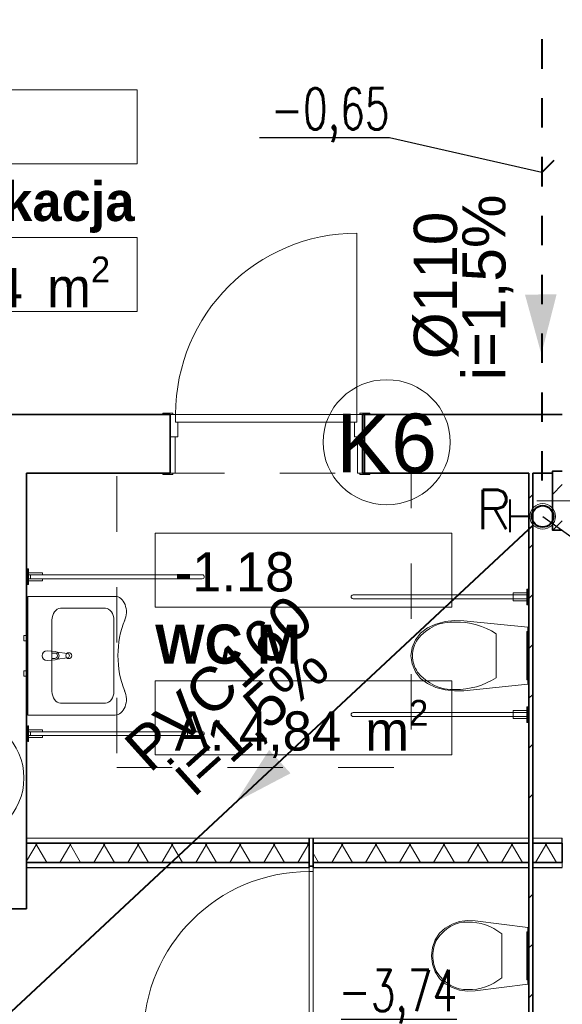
# Model space of a CAD drawing. Header units: millimetres. Extents: x -34676 to 172266, y 39940 to 476087.
# Tile 11 of 256: x -4359 to -1595, y 240954 to 245973. Entities that reach past the tile are written whole.
import ezdxf
from ezdxf import colors
from ezdxf.entities.mleader import LeaderData, LeaderLine
from ezdxf.lldxf.tags import DXFTag
from ezdxf.math import Vec2, Vec3

# ---------------------------------------------------------------- set-up
doc = ezdxf.new("R2010")
doc.units = ezdxf.units.MM
doc.header["$MEASUREMENT"] = 0
doc.linetypes.add('DASHED', pattern=[2, 1, -1])
doc.linetypes.add('Przerywana', pattern=[5.644444, 2.822222, -2.822222])
doc.layers.add('##pion ks', color=7, linetype='Continuous', lineweight=20)
doc.layers.add('#ks', color=34, linetype='Continuous', lineweight=30)
for name, color, linetype in [('#IS_opisy', 7, 'Continuous'), ('#podkład', 252, 'Continuous'), ('- strefy pomieszczeń', 7, 'Continuous'), ('2D - Ogólne', 7, 'Continuous'), ('Drzwi Archicad', 7, 'Continuous'), ('IS_Text_Pion_Wodociag', 7, 'Continuous'), ('Konstrukcja - Słupy', 7, 'Continuous'), ('Konstrukcja - Ściany działowe', 7, 'Continuous'), ('Konstrukcja - Ściany nośne wew..P', 7, 'Continuous'), ('WEZLY', 7, 'Continuous'), ('Wnętrze - Wyposażenie', 7, 'Continuous')]:
    doc.layers.add(name, color=color, linetype=linetype)
doc.styles.add('Arial', font='arial.ttf', dxfattribs={"height": 0.2})
doc.styles.get("Standard").update_dxf_attribs({"font": 'arial.ttf'})
doc.styles.add('STYL_AUTOMATYCZNY_6', font='txt')
doc.styles.add('STYL_AUTOMATYCZNY_9', font='txt')
tags = doc.linetypes.add('SOLID', pattern=[10, 10, 0]).pattern_tags.tags
tags[6:7] = [DXFTag(74, 4), DXFTag(75, 0), DXFTag(340, '0'), DXFTag(46, 0.0), DXFTag(50, 0.0), DXFTag(44, 0.0), DXFTag(45, 0.0)]
tags[4:5] = [DXFTag(74, 4), DXFTag(75, 0), DXFTag(340, '0'), DXFTag(46, 0.0), DXFTag(50, 0.0), DXFTag(44, 0.0), DXFTag(45, 0.0)]
pattern_1 = [(45, (-208051.03, 747718.21), (-127.27922, 127.27922), [])]
pattern_2 = [(0, (-208051.03, 747718.21), (0, 75), [0, -75])]
pattern_3 = [(60, (-208051.03, 747718.21), (-129.90381, 75), []), (120, (-208051.03, 747718.21), (129.90381, 75), [])]

# ---------------------------------------------------------------- blocks, each defined once
blk = doc.blocks.new('SDFGHB')
at = {"layer": 'Konstrukcja - Słupy', "linetype": 'Continuous', "lineweight": 25}
h = blk.add_hatch(dxfattribs=at)
h.set_pattern_fill('Beton_zbrojony_0001', color=252, style=0, pattern_type=2)
h.set_pattern_definition([(45, (-208051.03, 747718.2), (-183.84776, 183.84776), []), (45, (-208142.95, 747810.13), (-183.84776, 183.84776), [195, -65])])
h.paths.add_polyline_path([(43427.6, 463670.6), (43377.6, 463670.6), (43377.6, 463370.6), (43427.6, 463370.6), (43427.6, 463660.5)])
at = {"layer": 'Konstrukcja - Ściany działowe', "linetype": 'Continuous', "lineweight": 13}
h = blk.add_hatch(dxfattribs=at)
h.set_pattern_fill('Bloczki_ceramiczne_0001', color=252, style=0, pattern_type=2)
h.set_pattern_definition(pattern_1)
h.paths.add_polyline_path([(43277.6, 461800.5), (43277.6, 463660.5), (43257.6, 463660.5), (43257.6, 461800.5)])
h = blk.add_hatch(dxfattribs=at)
h.set_pattern_fill('Izolacja_miękka_0001', color=252, style=0, pattern_type=2)
h.set_pattern_definition(pattern_3)
h.paths.add_polyline_path([(42137.6, 461775.5), (40697.6, 461775.5), (40697.6, 461675.5), (42137.6, 461675.5)])
h = blk.add_hatch(dxfattribs=at)
h.set_pattern_fill('Izolacja_miękka_0001', color=252, style=0, pattern_type=2)
h.set_pattern_definition(pattern_3)
h.paths.add_polyline_path([(43257.6, 461775.5), (42157.6, 461775.5), (42157.6, 461675.5), (43257.6, 461675.5)])
h = blk.add_hatch(dxfattribs=at)
h.set_pattern_fill('Izolacja_miękka_0001', color=252, style=0, pattern_type=2)
h.set_pattern_definition(pattern_3)
h.paths.add_polyline_path([(43277.6, 461675.5), (43427, 461675.5), (43427, 461775.5), (43277.6, 461775.5)])
h = blk.add_hatch(dxfattribs=at)
h.set_pattern_fill('Gips_0001', color=252, style=0, pattern_type=2)
h.set_pattern_definition(pattern_2)
h.paths.add_polyline_path([(42137.6, 461675.5), (40697.6, 461675.5), (40697.6, 461650.5), (42137.6, 461650.5)])
h = blk.add_hatch(dxfattribs=at)
h.set_pattern_fill('Gips_0001', color=252, style=0, pattern_type=2)
h.set_pattern_definition(pattern_2)
h.paths.add_polyline_path([(43257.6, 461675.5), (42157.6, 461675.5), (42157.6, 461650.5), (43257.6, 461650.5)])
h = blk.add_hatch(dxfattribs=at)
h.set_pattern_fill('Bloczki_ceramiczne_0001', color=252, style=0, pattern_type=2)
h.set_pattern_definition(pattern_1)
h.paths.add_polyline_path([(43277.6, 461675.5), (43257.6, 461675.5), (43257.6, 461650.5), (43277.6, 461650.5)])
h = blk.add_hatch(dxfattribs=at)
h.set_pattern_fill('Bloczki_ceramiczne_0001', color=252, style=0, pattern_type=2)
h.set_pattern_definition(pattern_1)
h.paths.add_polyline_path([(43277.6, 458910.5), (43277.6, 461650.5), (43257.6, 461650.5), (43257.6, 458910.5)])
h = blk.add_hatch(dxfattribs=at)
h.set_pattern_fill('Gips_0001', color=252, style=0, pattern_type=2)
h.set_pattern_definition(pattern_2)
h.paths.add_polyline_path([(43277.6, 461650.5), (43427, 461650.5), (43427, 461675.5), (43277.6, 461675.5)])
at = {"layer": '- strefy pomieszczeń', "color": 252, "linetype": 'Continuous', "lineweight": 13, "ltscale": 100}
for p, q in [((39583.3, 465615.2), (41262, 465615.2)), ((41262, 465615.2), (41262, 465238.7)), ((41262, 465238.7), (39583.3, 465238.7)), ((39583.3, 464862.2), (41262, 464862.2)), ((41262, 464862.2), (41262, 464485.8)), ((41262, 464485.8), (39583.3, 464485.8)), ((41352.7, 463354.9), (42864.8, 463354.9)), ((41352.7, 462978.4), (41352.7, 463354.9)), ((42864.8, 463354.9), (42864.8, 462978.4)), ((42864.8, 462978.4), (41352.7, 462978.4)), ((41352.7, 462602), (42864.8, 462602)), ((41352.7, 462225.5), (41352.7, 462602)), ((42864.8, 462602), (42864.8, 462225.5)), ((42864.8, 462225.5), (41352.7, 462225.5))]:
    blk.add_line(p, q, dxfattribs=at)
at = {"color": 252, "linetype": 'Continuous', "lineweight": 35, "ltscale": 100, "flags": 128}
for points in [[(42419.4, 463960.5), (42409.4, 463960.5)], [(42409.4, 463660.5), (42409.4, 463960.5)], [(42409.4, 463660.5), (42419.4, 463660.5)]]:
    blk.add_lwpolyline(points, dxfattribs=at)
at = {"layer": '2D - Ogólne', "color": 252, "linetype": 'Przerywana', "lineweight": 13, "ltscale": 100, "flags": 128}
blk.add_lwpolyline([(41157.4, 462160.5), (42657.4, 462160.5), (42657.4, 463660.5), (41157.4, 463660.5)], close=True, dxfattribs=at)
at = {"layer": 'Drzwi Archicad', "color": 252, "linetype": 'Continuous', "lineweight": 13, "ltscale": 100}
for p, q in [((42381.4, 463960.5), (42381.4, 464884.5)), ((41392.4, 463960.5), (41392.4, 463966.5)), ((41392.4, 463966.5), (41442.4, 463966.5)), ((41442.4, 463960.5), (41392.4, 463960.5)), ((41457.4, 463960.5), (41429.4, 463960.5)), ((41429.4, 463960.5), (41429.4, 463845.5)), ((41442.4, 463966.5), (41442.4, 463960.5)), ((41457.4, 463920.5), (41457.4, 463960.5)), ((41457.4, 463960.5), (42381.4, 463960.5)), ((41457.4, 463920.5), (41457.4, 463960.5)), ((42409.4, 463960.5), (42381.4, 463960.5)), ((42381.4, 463960.5), (42381.4, 463920.5)), ((42381.4, 463960.5), (42381.4, 463920.5)), ((42396.4, 463966.5), (42446.4, 463966.5)), ((42396.4, 463960.5), (42396.4, 463966.5)), ((42446.4, 463960.5), (42396.4, 463960.5)), ((42409.4, 463845.5), (42409.4, 463960.5)), ((42446.4, 463966.5), (42446.4, 463960.5)), ((41469.4, 463920.5), (41457.4, 463920.5)), ((42381.4, 463920.5), (41457.4, 463920.5)), ((41469.4, 463845.5), (41469.4, 463920.5)), ((42381.4, 463920.5), (42369.4, 463920.5)), ((42369.4, 463920.5), (42369.4, 463845.5)), ((41429.4, 463660.5), (41429.4, 463845.5)), ((41429.4, 463845.5), (41454.4, 463845.5)), ((41429.4, 463845.5), (41469.4, 463845.5)), ((41454.4, 463845.5), (41454.4, 463660.5)), ((42369.4, 463845.5), (42409.4, 463845.5)), ((42384.4, 463660.5), (42384.4, 463845.5)), ((42384.4, 463845.5), (42409.4, 463845.5)), ((42409.4, 463845.5), (42409.4, 463660.5)), ((41392.4, 463654.5), (41392.4, 463660.5)), ((41392.4, 463660.5), (41442.4, 463660.5)), ((41442.4, 463654.5), (41392.4, 463654.5)), ((41454.4, 463660.5), (41429.4, 463660.5)), ((41442.4, 463660.5), (41442.4, 463654.5)), ((42409.4, 463660.5), (42384.4, 463660.5)), ((42396.4, 463660.5), (42446.4, 463660.5)), ((42396.4, 463654.5), (42396.4, 463660.5)), ((42446.4, 463654.5), (42396.4, 463654.5)), ((42446.4, 463660.5), (42446.4, 463654.5)), ((42137.6, 461630), (42137.6, 461658)), ((42137.6, 461658), (42157.6, 461658)), ((42157.6, 461630), (42137.6, 461630)), ((42137.6, 461630), (42137.6, 460786)), ((42157.6, 461630), (42137.6, 461630)), ((42157.6, 461658), (42157.6, 461618)), ((42157.6, 461618), (42157.6, 461630)), ((42157.6, 460786), (42157.6, 461630))]:
    blk.add_line(p, q, dxfattribs=at)
at = {"layer": 'Drzwi Archicad', "color": 252, "linetype": 'Continuous', "lineweight": 35, "ltscale": 100}
for p, q in [((41429.4, 463960.5), (41392.4, 463960.5)), ((41429.4, 463960.5), (41392.4, 463960.5)), ((41429.4, 463960.5), (41429.4, 463845.5)), ((41429.4, 463960.5), (41429.4, 463845.5)), ((42409.4, 463960.5), (42409.4, 463845.5)), ((42409.4, 463960.5), (42409.4, 463845.5)), ((42409.4, 463960.5), (42446.4, 463960.5)), ((42409.4, 463960.5), (42446.4, 463960.5)), ((41429.4, 463845.5), (41429.4, 463660.5)), ((41429.4, 463845.5), (41429.4, 463660.5)), ((42409.4, 463845.5), (42409.4, 463660.5)), ((42409.4, 463845.5), (42409.4, 463660.5)), ((41429.4, 463660.5), (41392.4, 463660.5)), ((41429.4, 463660.5), (41392.4, 463660.5)), ((42409.4, 463660.5), (42446.4, 463660.5)), ((42409.4, 463660.5), (42446.4, 463660.5)), ((42137.6, 461658), (42157.6, 461658)), ((42137.6, 461658), (42157.6, 461658)), ((40697.6, 461440.5), (40397.6, 461440.5))]:
    blk.add_line(p, q, dxfattribs=at)
at = {"layer": 'Drzwi Archicad', "color": 252, "linetype": 'Continuous', "lineweight": 13, "ltscale": 100}
for centre, radius in [((42381.4, 463960.5), 924), ((42137.6, 460786), 844)]:
    blk.add_arc(centre, radius, 90, 180, dxfattribs=at)
at = {"layer": 'Konstrukcja - Słupy', "color": 252, "linetype": 'Continuous', "lineweight": 0, "ltscale": 100}
blk.add_line((43497.6, 463520.6), (43297.6, 463520.6), dxfattribs=at)
at = {"layer": 'Konstrukcja - Słupy', "color": 252, "linetype": 'Continuous', "lineweight": 35, "ltscale": 100, "flags": 128}
blk.add_lwpolyline([(43427.6, 463670.6), (43377.6, 463670.6), (43377.6, 463370.6), (43427.6, 463370.6)], dxfattribs=at)
at = {"layer": 'Konstrukcja - Ściany działowe', "color": 252, "linetype": 'Continuous', "lineweight": 35, "ltscale": 100}
for p, q in [((42137.6, 461800.5), (42137.6, 461775.5)), ((42137.6, 461800.5), (42137.6, 461775.5)), ((42157.6, 461775.5), (42157.6, 461800.5)), ((42157.6, 461775.5), (42157.6, 461800.5)), ((43257.6, 461800.5), (43257.6, 461775.5)), ((43257.6, 461800.5), (43257.6, 461775.5)), ((43277.6, 461775.5), (43277.6, 461800.5)), ((43277.6, 461775.5), (43277.6, 461800.5)), ((42137.6, 461775.5), (40697.6, 461775.5)), ((42137.6, 461775.5), (42137.6, 461675.5)), ((42137.6, 461775.5), (42137.6, 461675.5)), ((42157.6, 461675.5), (42157.6, 461775.5)), ((42157.6, 461675.5), (42157.6, 461775.5)), ((43257.6, 461775.5), (42157.6, 461775.5)), ((43257.6, 461775.5), (43257.6, 461675.5)), ((43257.6, 461775.5), (43257.6, 461675.5)), ((43277.6, 461675.5), (43277.6, 461775.5)), ((43427, 461775.5), (43277.6, 461775.5)), ((43277.6, 461675.5), (43277.6, 461775.5)), ((40697.6, 461675.5), (42137.6, 461675.5)), ((42137.6, 461675.5), (42137.6, 461650.5)), ((42137.6, 461675.5), (42137.6, 461650.5)), ((42137.6, 461658), (42157.6, 461658)), ((42157.6, 461650.5), (42157.6, 461675.5)), ((42157.6, 461650.5), (42157.6, 461675.5)), ((42157.6, 461675.5), (43257.6, 461675.5)), ((43257.6, 461675.5), (43257.6, 461650.5)), ((43257.6, 461675.5), (43257.6, 461650.5)), ((43277.6, 461650.5), (43277.6, 461675.5)), ((43277.6, 461675.5), (43427, 461675.5)), ((43277.6, 461650.5), (43277.6, 461675.5))]:
    blk.add_line(p, q, dxfattribs=at)
at = {"layer": 'Konstrukcja - Ściany działowe', "color": 252, "linetype": 'Continuous', "lineweight": 13, "ltscale": 100}
blk.add_line((42157.6, 461800.5), (42137.6, 461800.5), dxfattribs=at)
at = {"layer": 'Konstrukcja - Ściany działowe', "color": 252, "linetype": 'Continuous', "lineweight": 35, "ltscale": 100, "flags": 128}
for points in [[(43257.6, 463660.5), (43257.6, 461800.5)], [(43277.6, 461800.5), (43277.6, 463660.5)], [(40697.6, 461675.5), (40697.6, 461775.5)], [(43427, 461675.5), (43427, 461775.5)], [(43257.6, 461650.5), (43257.6, 460750.5)], [(43277.6, 458910.5), (43277.6, 461650.5)]]:
    blk.add_lwpolyline(points, dxfattribs=at)
at = {"layer": 'Konstrukcja - Ściany działowe', "color": 252, "linetype": 'Continuous', "lineweight": 13, "ltscale": 100, "flags": 128}
for points in [[(43257.6, 461800.5), (40697.6, 461800.5)], [(43427, 461800.5), (43277.6, 461800.5)], [(40697.6, 461650.5), (40697.6, 461675.5)], [(43427, 461650.5), (43427, 461675.5)]]:
    blk.add_lwpolyline(points, dxfattribs=at)
at = {"layer": 'Konstrukcja - Ściany działowe', "color": 252, "linetype": 'Continuous', "lineweight": 25, "ltscale": 100, "flags": 128}
for points in [[(40697.6, 461775.5), (40697.6, 461800.5)], [(43427, 461775.5), (43427, 461800.5)], [(40697.6, 461650.5), (42137.6, 461650.5)], [(42157.6, 461650.5), (43257.6, 461650.5)], [(43277.6, 461650.5), (43427, 461650.5)]]:
    blk.add_lwpolyline(points, dxfattribs=at)
at = {"layer": 'Konstrukcja - Ściany nośne wew..P', "color": 252, "linetype": 'Continuous', "lineweight": 35, "ltscale": 100}
for p, q in [((41429.4, 463960.5), (41392.4, 463960.5)), ((41429.4, 463960.5), (41429.4, 463845.5)), ((42419.4, 463960.5), (42419.4, 463660.5)), ((42419.4, 463960.5), (42446.4, 463960.5)), ((41429.4, 463845.5), (41429.4, 463660.5)), ((41429.4, 463660.5), (41392.4, 463660.5)), ((42419.4, 463660.5), (42446.4, 463660.5)), ((40697.6, 461440.5), (40397.6, 461440.5))]:
    blk.add_line(p, q, dxfattribs=at)
at = {"layer": 'Konstrukcja - Ściany nośne wew..P', "color": 252, "linetype": 'Continuous', "lineweight": 35, "ltscale": 100, "flags": 128}
for points in [[(41429.4, 463960.5), (39884, 463960.5)], [(43427.6, 463960.5), (42419.4, 463960.5)], [(40697.6, 463660.5), (41429.4, 463660.5)], [(40697.6, 461440.5), (40697.6, 463660.5)], [(42419.4, 463660.5), (43257.6, 463660.5)], [(43277.6, 463660.5), (43377.6, 463660.5)]]:
    blk.add_lwpolyline(points, dxfattribs=at)
at = {"layer": 'Wnętrze - Wyposażenie', "color": 252, "linetype": 'Continuous', "lineweight": 13, "ltscale": 100}
for p, q in [((41149, 463033), (40703.6, 463033)), ((40703.6, 463033), (40703.6, 462428)), ((40870.6, 462972.5), (41099.5, 462972.5)), ((40827.3, 462912), (40827.3, 462549)), ((41142.8, 462912), (41142.8, 462549)), ((43090.7, 462842.5), (43090.7, 462730.5)), ((40842, 462744.1), (40827.1, 462744.1)), ((40827.1, 462744.1), (40827.1, 462716.9)), ((40827.1, 462716.9), (40842, 462716.9)), ((43090.7, 462730.5), (43090.7, 462618.4)), ((41099.5, 462488.5), (40870.6, 462488.5)), ((40703.6, 462428), (41149, 462428)), ((43119.1, 461312.5), (43119.1, 461200.4)), ((43119.1, 461200.4), (43119.1, 461088.4))]:
    blk.add_line(p, q, dxfattribs=at)
at = {"layer": 'Wnętrze - Wyposażenie', "color": 252, "linetype": 'Continuous', "lineweight": 13, "ltscale": 100, "flags": 128}
for points in [[(40703.4, 463093), (40703.4, 463173)], [(40703.4, 463173), (40708.4, 463173)], [(40708.4, 463173), (40708.4, 463093)], [(40778.4, 463153), (40776.2, 463153), (40769.7, 463153), (40759.9, 463153), (40748.4, 463153), (40708.4, 463153)], [(40778.4, 463143), (40776.2, 463143), (40769.7, 463143), (40759.9, 463143), (40748.4, 463143), (40708.4, 463143)], [(40708.4, 463123), (40708.4, 463123.7), (40708.4, 463125.9), (40708.4, 463129.1), (40708.4, 463133), (40708.4, 463136.8), (40708.4, 463140), (40708.4, 463142.2), (40708.4, 463143)], [(41518.4, 463143), (40708.4, 463143)], [(40718.4, 463143), (40718.4, 463123)], [(40778.4, 463153), (40778.4, 463143)], [(41518.4, 463143), (40778.4, 463143)], [(41518.4, 463123), (41518.4, 463123.7), (41518.4, 463125.9), (41518.4, 463129.2), (41518.4, 463133), (41518.4, 463136.8), (41518.4, 463140.1), (41518.4, 463142.2), (41518.4, 463143)], [(41518.4, 463123), (41518.4, 463123.7), (41518.4, 463125.9), (41518.4, 463129.2), (41518.4, 463133), (41518.4, 463136.8), (41518.4, 463140.1), (41518.4, 463142.2), (41518.4, 463143)], [(41593.4, 463143), (41587.7, 463143), (41571.5, 463143), (41547.1, 463143), (41518.4, 463143)], [(41518.4, 463123), (41518.4, 463123.7), (41518.4, 463125.9), (41518.4, 463129.2), (41518.4, 463133), (41518.4, 463136.8), (41518.4, 463140.1), (41518.4, 463142.2), (41518.4, 463143)], [(41593.4, 463123), (41597.3, 463123.8), (41600.5, 463125.9), (41602.7, 463129.2), (41603.4, 463133), (41602.7, 463136.8), (41600.5, 463140.1), (41597.3, 463142.2), (41593.4, 463143)], [(40708.4, 463093), (40703.4, 463093)], [(40778.4, 463123), (40776.2, 463123), (40769.7, 463123), (40759.9, 463123), (40748.4, 463123), (40708.4, 463123)], [(41518.4, 463123), (40708.4, 463123)], [(40778.4, 463113), (40776.2, 463113), (40769.7, 463113), (40759.9, 463113), (40748.4, 463113), (40708.4, 463113)], [(41518.4, 463123), (40778.4, 463123)], [(40778.4, 463123), (40778.4, 463113)], [(41593.4, 463123), (41587.7, 463123), (41571.5, 463123), (41547.1, 463123), (41518.4, 463123)], [(40703.5, 462293), (40703.5, 462373)], [(40703.5, 462373), (40708.5, 462373)], [(40708.5, 462373), (40708.5, 462293)], [(40778.5, 462353), (40776.2, 462353), (40769.7, 462353), (40759.9, 462353), (40748.5, 462353), (40708.5, 462353)], [(40778.5, 462343), (40776.2, 462343), (40769.7, 462343), (40759.9, 462343), (40748.5, 462343), (40708.5, 462343)], [(41518.5, 462343), (40708.5, 462343)], [(40708.5, 462323), (40708.5, 462323.7), (40708.5, 462325.9), (40708.5, 462329.1), (40708.5, 462333), (40708.5, 462336.8), (40708.5, 462340), (40708.5, 462342.2), (40708.5, 462343)], [(40718.5, 462343), (40718.5, 462323)], [(40778.5, 462353), (40778.5, 462343)], [(41518.5, 462343), (40778.5, 462343)], [(41518.5, 462323), (41518.5, 462323.7), (41518.5, 462325.9), (41518.5, 462329.2), (41518.5, 462333), (41518.5, 462336.8), (41518.5, 462340.1), (41518.5, 462342.2), (41518.5, 462343)], [(41518.5, 462323), (41518.5, 462323.7), (41518.5, 462325.9), (41518.5, 462329.2), (41518.5, 462333), (41518.5, 462336.8), (41518.5, 462340.1), (41518.5, 462342.2), (41518.5, 462343)], [(41593.5, 462343), (41587.8, 462343), (41571.5, 462343), (41547.2, 462343), (41518.5, 462343)], [(41518.5, 462323), (41518.5, 462323.7), (41518.5, 462325.9), (41518.5, 462329.2), (41518.5, 462333), (41518.5, 462336.8), (41518.5, 462340.1), (41518.5, 462342.2), (41518.5, 462343)], [(41593.5, 462323), (41597.3, 462323.8), (41600.5, 462325.9), (41602.7, 462329.2), (41603.5, 462333), (41602.7, 462336.8), (41600.5, 462340.1), (41597.3, 462342.2), (41593.5, 462343)], [(40708.5, 462293), (40703.5, 462293)], [(40778.5, 462323), (40776.2, 462323), (40769.7, 462323), (40759.9, 462323), (40748.5, 462323), (40708.5, 462323)], [(41518.5, 462323), (40708.5, 462323)], [(40778.5, 462313), (40776.2, 462313), (40769.7, 462313), (40759.9, 462313), (40748.5, 462313), (40708.5, 462313)], [(41518.5, 462323), (40778.5, 462323)], [(40778.5, 462323), (40778.5, 462313)], [(41593.5, 462323), (41587.8, 462323), (41571.5, 462323), (41547.2, 462323), (41518.5, 462323)]]:
    blk.add_lwpolyline(points, dxfattribs=at)
for points in [[(43246.6, 463020.5), (43246.6, 463040.5), (42361.6, 463040.5, 1), (42361.6, 463020.5)], [(40802.2, 462755.5), (40844.2, 462751.5, -0.12102), (40853.7, 462748.2), (40906.6, 462741.6, -0.882566), (40906.6, 462719.4), (40853.7, 462712.7, -0.12102), (40844.2, 462709.5), (40802.2, 462705.5, -1)], [(43246.6, 462420.5), (43246.6, 462440.5), (42361.6, 462440.5, 1), (42361.6, 462420.5)]]:
    blk.add_lwpolyline(points, format="xyb", close=True, dxfattribs=at)
for points in [[(43246.6, 463010.5), (43176.6, 463010.5), (43176.6, 463050.5), (43246.6, 463050.5)], [(43246.6, 462990.5), (43246.6, 463070.5), (43251.6, 463070.5), (43251.6, 462990.5)], [(42830, 462556.2), (42783.8, 462569), (42740.1, 462588.5), (42705.6, 462614.9), (42679, 462648.9), (42662.3, 462688.3), (42656.6, 462730.5), (42662.3, 462772.7), (42679, 462812.1), (42705.6, 462846.1), (42740.1, 462872.4), (42783.8, 462892), (42830, 462904.7), (42877.8, 462910.4), (42925.8, 462908.8), (43251.6, 462875.5), (43251.6, 462585.5), (42925.8, 462552.2), (42877.8, 462550.6)], [(40703.4, 462834), (40703.4, 462807), (40683.4, 462807), (40683.4, 462834)], [(43251.6, 462853.5), (43251.6, 462607.5), (43246.6, 462607.5), (43246.6, 462853.5)], [(40703.4, 462654), (40703.4, 462627), (40683.4, 462627), (40683.4, 462654)], [(43246.6, 462410.5), (43176.6, 462410.5), (43176.6, 462450.5), (43246.6, 462450.5)], [(43246.6, 462390.5), (43246.6, 462470.5), (43251.6, 462470.5), (43251.6, 462390.5)], [(42904.4, 461026.2), (42866.3, 461038.9), (42830.4, 461058.5), (42801.9, 461084.8), (42780.1, 461118.8), (42766.3, 461158.2), (42761.6, 461200.4), (42766.3, 461242.7), (42780.1, 461282.1), (42801.9, 461316), (42830.4, 461342.4), (42866.3, 461361.9), (42904.4, 461374.7), (42943.7, 461380.3), (42983.3, 461378.7), (43251.6, 461345.4), (43251.6, 461055.4), (42983.3, 461022.1), (42943.7, 461020.5)], [(43251.6, 461323.4), (43251.6, 461077.4), (43246.6, 461077.4), (43246.6, 461323.4)]]:
    blk.add_lwpolyline(points, close=True, dxfattribs=at)
at = {"layer": 'Wnętrze - Wyposażenie', "color": 252, "linetype": 'Continuous', "lineweight": 13, "ltscale": 100}
blk.add_circle((40912.7, 462730.5), 15, dxfattribs=at)
for centre, radius, start, end in [((40842, 462730.5), 13.6, 270, 90), ((40842.3, 462730.5), 21.1, 302.771, 57.229)]:
    blk.add_arc(centre, radius, start, end, dxfattribs=at)
for centre, major_axis, ratio, start_param, end_param in [((41149, 462952.7), (0, 80.3), 0.715611, 4.135517, 6.283185), ((40871.6, 462910.6), (0, 61.8), 0.715611, 0.021486, 1.549311), ((41098.5, 462910.6), (0, 61.8), 0.715611, 4.733875, 6.2617), ((41421.4, 462730.5), (0, 360.6), 0.715611, 1.043348, 2.094784), ((42868.2, 462638.5), (0, 264.2), 0.904427, 6.227458, 7.128046), ((42890.9, 462465), (0, 437.4), 0.904427, 5.753783, 6.306803), ((42793.5, 462729.6), (0, 142.5), 0.904427, 0.938292, 1.564935), ((42793.5, 462731.3), (0, 142.5), 0.904427, 1.576657, 2.203301), ((42868.3, 462822.5), (0, 264.2), 0.904427, 2.296735, 3.197324), ((42890.9, 462995.9), (0, 437.4), 0.904427, 3.117977, 3.670997), ((40871.6, 462550.3), (0, 61.8), 0.715611, 1.592282, 3.120107), ((41098.5, 462550.3), (0, 61.8), 0.715611, 3.163078, 4.690903), ((41149, 462508.2), (0, 80.3), 0.715611, 3.141593, 5.289261), ((42935.9, 461108.4), (0, 264.2), 0.744822, 6.227458, 7.128046), ((42954.5, 460935), (0, 437.4), 0.744822, 5.753783, 6.306803), ((42874.3, 461199.6), (0, 142.5), 0.744822, 0.938292, 1.564935), ((42874.3, 461201.3), (0, 142.5), 0.744822, 1.576657, 2.203301), ((42935.9, 461292.5), (0, 264.2), 0.744822, 2.296735, 3.197324), ((42954.5, 461465.9), (0, 437.4), 0.744822, 3.117977, 3.670997)]:
    blk.add_ellipse(centre, major_axis=major_axis, ratio=ratio, start_param=start_param, end_param=end_param, dxfattribs=at)
at = {"layer": '- strefy pomieszczeń', "color": 252, "linetype": 'Continuous', "lineweight": 13, "char_height": 200, "attachment_point": 1}
for s, insert, style in [('\\A1;{\\pql;\\pt0,500;\\fGeneva CE|b0|i0|c0|p0;\\W1.000000;-1.3\\fGeneva CE|b0|i0|c0|p0;\\W1.000000;\\A1{\\H.66x;\\S^  ;}\\fGeneva CE|b0|i0|c0|p0;\\W1.000000;\\fGeneva CE|b0|i0|c0|p0;\\W1.000000;\\A1{\\H.66x;\\S^  ;}}', (39683.3, 465518.3), 'STYL_AUTOMATYCZNY_6'), ('\\A1;{\\pql;\\pt0,500;\\fGeneva CE|b1|i0|c0|p0;\\W1.000000;Komunikacja\\fGeneva CE|b1|i0|c0|p0;\\W1.000000;\\A1{\\H.66x;\\S^  ;}\\fGeneva CE|b1|i0|c0|p0;\\W1.000000;\\fGeneva CE|b1|i0|c0|p0;\\W1.000000;\\A1{\\H.66x;\\S^  ;}}', (39583.3, 465146.3), 'STYL_AUTOMATYCZNY_9'), ('\\A1;{\\pql;\\pt0,500;\\fGeneva CE|b0|i0|c0|p0;\\W1.000000;A: 20,64\\fGeneva CE|b0|i0|c0|p0;\\W1.000000;\\A1{\\H.66x;\\S^  ;}\\fGeneva CE|b0|i0|c0|p0;\\W1.000000; m\\fGeneva CE|b0|i0|c0|p0;\\W1.000000;\\A1{\\H.66x;\\S2^  ;}}', (39683.3, 464765.3), 'STYL_AUTOMATYCZNY_6'), ('\\A1;{\\pql;\\pt0,500;\\fGeneva CE|b0|i0|c0|p0;\\W1.000000;-1.18\\fGeneva CE|b0|i0|c0|p0;\\W1.000000;\\A1{\\H.66x;\\S^  ;}\\fGeneva CE|b0|i0|c0|p0;\\W1.000000;\\fGeneva CE|b0|i0|c0|p0;\\W1.000000;\\A1{\\H.66x;\\S^  ;}}', (41452.7, 463258), 'STYL_AUTOMATYCZNY_6'), ('\\A1;{\\pql;\\pt0,500;\\fGeneva CE|b1|i0|c0|p0;\\W1.000000;WC M\\fGeneva CE|b1|i0|c0|p0;\\W1.000000;\\A1{\\H.66x;\\S^  ;}\\fGeneva CE|b1|i0|c0|p0;\\W1.000000;\\fGeneva CE|b1|i0|c0|p0;\\W1.000000;\\A1{\\H.66x;\\S^  ;}}', (41352.7, 462889.5), 'STYL_AUTOMATYCZNY_9'), ('\\A1;{\\pql;\\pt0,500;\\fGeneva CE|b0|i0|c0|p0;\\W1.000000;A: 4,84\\fGeneva CE|b0|i0|c0|p0;\\W1.000000;\\A1{\\H.66x;\\S^  ;}\\fGeneva CE|b0|i0|c0|p0;\\W1.000000; m\\fGeneva CE|b0|i0|c0|p0;\\W1.000000;\\A1{\\H.66x;\\S2^  ;}}', (41452.7, 462505.1), 'STYL_AUTOMATYCZNY_6')]:
    blk.add_mtext(s, dxfattribs=dict(at, insert=insert, style=style))

msp = doc.modelspace()

# ---------------------------------------------------------------- linework, layer by layer
at = {"layer": '#ks', "color": 34, "linetype": 'DASHED', "lineweight": 40, "ltscale": 150}
for p, q in [((-1698.4, 248573.3), (-1698.4, 243505.9)), ((-1213.5, 245679.4), (-1698.4, 245194.5))]:
    msp.add_line(p, q, dxfattribs=at)
at = {"layer": '#ks', "color": 34, "lineweight": 40}
for p, q in [((-1860, 243361.5), (-1860, 243526.5)), ((-1764.6, 243441), (-1860, 243441)), ((-1742.2, 243396.7), (-4705, 240634))]:
    msp.add_line(p, q, dxfattribs=at)
at = {"layer": '#ks', "color": 34, "lineweight": 5}
msp.add_circle((-1694.6, 243441), 65, dxfattribs=at)
msp.add_circle((-1694.6, 243441), 65, dxfattribs=at)
msp.add_circle((-1694.6, 243441), 65, dxfattribs=at)
msp.add_circle((-1694.6, 243441), 65, dxfattribs=at)
at = {"layer": '#ks', "color": 34, "lineweight": 40}
msp.add_circle((-1694.6, 243441), 55, dxfattribs=at)
msp.add_circle((-1694.6, 243441), 55, dxfattribs=at)
msp.add_circle((-1694.6, 243441), 55, dxfattribs=at)
msp.add_circle((-1694.6, 243441), 55, dxfattribs=at)
at = {"layer": 'IS_Text_Pion_Wodociag', "color": 7, "linetype": 'SOLID', "lineweight": 18, "ltscale": 10}
for centre in [(-2489.5, 243819.3), (-4661.5, 242107.5)]:
    msp.add_ellipse(centre, major_axis=(324, 0), ratio=0.983333, dxfattribs=at)
at = {"layer": 'WEZLY', "color": 34, "lineweight": 40}
for points in [[(-1784.7, 244571.6), (-1623.5, 244573.1), (-1701.2, 244268)], [(-3088.2, 242250.3), (-2979.2, 242131.5), (-3258, 241985.1)]]:
    msp.add_solid(points, dxfattribs=at)

# ---------------------------------------------------------------- block references
at = {"layer": '#podkład'}
msp.add_blockref('SDFGHB', (-45022.1, -219999.6), dxfattribs=at)

# ---------------------------------------------------------------- texts
at = {"layer": '##pion ks', "color": 7, "linetype": 'Continuous', "lineweight": 30, "insert": (-2034.5, 243576.1, 9981), "char_height": 200, "width": 240.82, "attachment_point": 1, "style": 'Arial'}
msp.add_mtext('\\Fromans.shx;\\T0.75;R', dxfattribs=at)
at = {"layer": 'IS_Text_Pion_Wodociag', "color": 7, "linetype": 'SOLID', "lineweight": 18, "ltscale": 10, "char_height": 220, "attachment_point": 8}
for s, insert, rotation in [('i=1,5%', (-1843.2, 244608), 90), ('%%C110', (-2123, 244618.5), 90), ('PVC160', (-3269.3, 242508.7), 41.9925), ('i=1,5%', (-3089.9, 242293.7), 41.9925)]:
    msp.add_mtext(s, dxfattribs=dict(at, insert=insert, rotation=rotation))
at = {"layer": 'IS_Text_Pion_Wodociag', "color": 7, "linetype": 'SOLID', "lineweight": 18, "ltscale": 10, "insert": (-2489.5, 243660.8), "char_height": 300, "attachment_point": 8}
msp.add_mtext('K6', dxfattribs=at)

# ---------------------------------------------------------------- leaders
at = {"layer": '#IS_opisy', "color": 7, "lineweight": 13}
ml = msp.add_multileader_mtext('Standard', dxfattribs=at)
ml.set_content('\\Fromans|c238;\\W0.7;\\A1;-0,65', color=7)
ml.set_leader_properties()
ml.build(insert=Vec2(0, 0))
ml.multileader.update_dxf_attribs({"text_left_attachment_type": 5, "text_right_attachment_type": 5, "dogleg_length": 0.36, "arrow_head_size": 0.18})
ctx = ml.context
ctx.base_point, ctx.char_height, ctx.arrow_head_size, ctx.landing_gap_size, ctx.plane_origin = Vec3(-3097.9, 245371.3), 210, 0.18, 0.09, Vec3(-717305, 663794.1)
ctx.left_attachment, ctx.right_attachment, ctx.text_align_type = 5, 5, 2
notes = []
notes.append((ctx, [(0, (1, 1, 0), (-2474.4, 245371.3), (-1, 0), 0.36, [(0, [(-1698.4, 245194.5)], 0, [])])]))
ctx.mtext.insert, ctx.mtext.alignment = Vec3(-2474.9, 245623.3), 3
ml = msp.add_multileader_mtext('Standard', dxfattribs=at)
ml.set_content('\\Fromans|c238;\\H0.95x;\\W0.7;\\A1;\\S-0,68/-3,69;', color=7)
ml.set_leader_properties()
ml.build(insert=Vec2(0, 0))
ml.multileader.update_dxf_attribs({"text_left_attachment_type": 5, "text_right_attachment_type": 5, "dogleg_length": 0.36, "arrow_head_size": 0.18})
ctx = ml.context
ctx.base_point, ctx.char_height, ctx.arrow_head_size, ctx.landing_gap_size, ctx.plane_origin = Vec3(-481.8, 242575.9), 210, 0.18, 0.09, Vec3(-714151, 660462.1)
ctx.left_attachment, ctx.right_attachment = 5, 5
notes.append((ctx, [(0, (1, 1, 0), (-482.2, 242575.9), (1, 0), 0.36, [(0, [(-1694.6, 243441)], 0, [])])]))
ctx.mtext.insert = Vec3(-481.8, 243159.4)
ml = msp.add_multileader_mtext('Standard', dxfattribs=at)
ml.set_content('\\Fromans|c238;\\W0.7;\\A1;-3,74', color=7)
ml.set_leader_properties()
ml.build(insert=Vec2(0, 0))
ml.multileader.update_dxf_attribs({"text_left_attachment_type": 5, "text_right_attachment_type": 5, "dogleg_length": 0.36, "arrow_head_size": 0.18})
ctx = ml.context
ctx.base_point, ctx.char_height, ctx.arrow_head_size, ctx.landing_gap_size, ctx.plane_origin = Vec3(-2734.5, 240877.3), 210, 0.18, 0.09, Vec3(-716775, 658320.1)
ctx.left_attachment, ctx.right_attachment = 5, 5
notes.append((ctx, [(0, (1, 1, 0), (-2734.8, 240877.3), (1, 0), 0.36, [(0, [(-3107.8, 240431.2)], 0, [])])]))
ctx.mtext.insert = Vec3(-2734.4, 241129.3)
for ctx, leaders in notes:
    for number, flags, end, landing, length, lines in leaders:
        leader = LeaderData()
        leader.index, (leader.has_last_leader_line, leader.has_dogleg_vector, leader.attachment_direction) = number, flags
        leader.last_leader_point, leader.dogleg_vector, leader.dogleg_length = Vec3(end), Vec3(landing), length
        for number, points, colour, breaks in lines:
            line = LeaderLine()
            line.index, line.vertices, line.color, line.breaks = number, Vec3.list(points), colors.encode_raw_color(colour), breaks
            leader.lines.append(line)
        ctx.leaders.append(leader)

doc.saveas('drawing.dxf')
